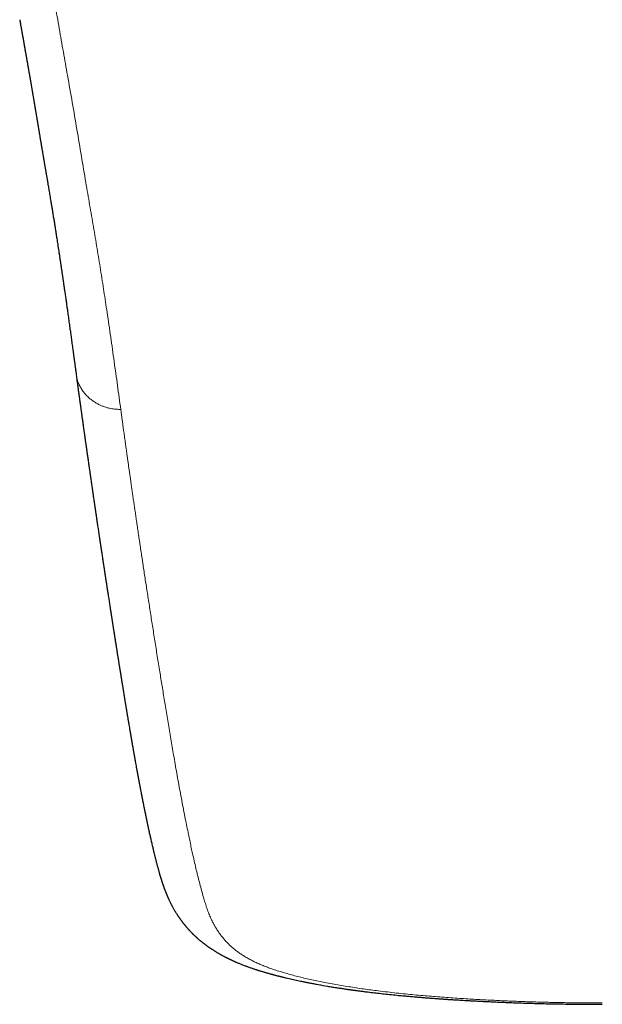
# Model space of a CAD drawing. Header units: millimetres. Extents: x 8 to 776, y 12 to 553.
# Tile 10 of 56: x 384 to 402, y 129 to 160. Entities that reach past the tile are written whole.
import ezdxf

# ---------------------------------------------------------------- set-up
doc = ezdxf.new("R2010")
doc.units = ezdxf.units.MM

msp = doc.modelspace()

# ---------------------------------------------------------------- linework, layer by layer
at = {"color": 8, "linetype": 'Continuous', "lineweight": 0}
for points, knots in [([(385.013, 162.814), (385.048, 162.56), (385.116, 162.051), (385.23, 161.295), (385.351, 160.545), (385.478, 159.802), (385.608, 159.065), (385.745, 158.29), (385.889, 157.48), (386.034, 156.635), (386.174, 155.799), (386.306, 155.014), (386.433, 154.277), (386.551, 153.588), (386.666, 152.906), (386.776, 152.23), (386.88, 151.56), (386.986, 150.858), (387.093, 150.123), (387.201, 149.359), (387.306, 148.603), (387.374, 148.106), (387.408, 147.858)], [0, 0, 0, 0, 0.0466768, 0.0933453, 0.140008, 0.1866672, 0.2333239, 0.2799787, 0.3349632, 0.3899477, 0.4449349, 0.4999284, 0.5465963, 0.5932692, 0.6399459, 0.686625, 0.7333043, 0.7799812, 0.8349873, 0.8899895, 0.9449922, 1, 1, 1, 1]), ([(387.408, 147.858), (387.393, 147.859), (387.36, 147.86), (387.306, 147.862), (387.241, 147.867), (387.165, 147.875), (387.076, 147.89), (386.986, 147.911), (386.895, 147.939), (386.806, 147.974), (386.711, 148.017), (386.613, 148.072), (386.514, 148.138), (386.416, 148.215), (386.323, 148.305), (386.238, 148.405), (386.166, 148.512), (386.108, 148.622), (386.064, 148.729), (386.033, 148.833), (386.014, 148.913), (386.009, 148.958), (386.008, 148.97)], [0, 0, 0, 0, 0.021388, 0.047605, 0.078965, 0.115963, 0.159261, 0.209619, 0.252458, 0.299875, 0.351915, 0.408421, 0.469013, 0.533142, 0.600231, 0.669946, 0.739216, 0.805061, 0.867395, 0.925941, 0.980449, 1, 1, 1, 1]), ([(402.5, 129.25), (402.497, 129.25), (402.489, 129.25), (402.475, 129.25), (402.457, 129.25), (402.431, 129.25), (402.397, 129.25), (402.354, 129.25), (402.299, 129.25), (402.231, 129.25), (402.15, 129.251), (402.058, 129.251), (401.955, 129.252), (401.845, 129.253), (401.728, 129.254), (401.603, 129.255), (401.469, 129.257), (401.327, 129.259), (401.175, 129.262), (401.017, 129.265), (400.853, 129.269), (400.685, 129.273), (400.509, 129.278), (400.324, 129.283), (400.127, 129.29), (399.918, 129.297), (399.696, 129.305), (399.466, 129.315), (399.227, 129.326), (398.979, 129.338), (398.728, 129.351), (398.473, 129.365), (398.217, 129.38), (397.953, 129.397), (397.681, 129.416), (397.411, 129.436), (397.143, 129.458), (396.878, 129.48), (396.606, 129.505), (396.329, 129.532), (396.048, 129.561), (395.762, 129.593), (395.494, 129.626), (395.245, 129.658), (395.015, 129.689), (394.784, 129.723), (394.552, 129.759), (394.321, 129.797), (394.089, 129.837), (393.866, 129.879), (393.653, 129.921), (393.449, 129.964), (393.248, 130.008), (393.05, 130.055), (392.857, 130.104), (392.669, 130.155), (392.488, 130.207), (392.312, 130.261), (392.151, 130.315), (392.004, 130.368), (391.871, 130.42), (391.743, 130.474), (391.622, 130.529), (391.507, 130.586), (391.392, 130.648), (391.279, 130.715), (391.167, 130.786), (391.064, 130.859), (390.963, 130.938), (390.865, 131.022), (390.77, 131.111), (390.683, 131.203), (390.603, 131.297), (390.529, 131.392), (390.461, 131.488), (390.398, 131.586), (390.341, 131.686), (390.279, 131.802), (390.217, 131.935), (390.155, 132.087), (390.098, 132.244), (390.046, 132.405), (389.994, 132.58), (389.94, 132.772), (389.884, 132.981), (389.829, 133.196), (389.775, 133.418), (389.722, 133.647), (389.68, 133.833), (389.649, 133.972), (389.629, 134.064), (389.609, 134.157), (389.589, 134.25), (389.569, 134.345), (389.55, 134.438), (389.52, 134.582), (389.48, 134.776), (389.428, 135.037), (389.374, 135.311), (389.32, 135.598), (389.266, 135.884), (389.214, 136.169), (389.164, 136.452), (389.114, 136.735), (389.066, 137.009), (389.02, 137.275), (388.976, 137.532), (388.933, 137.788), (388.891, 138.042), (388.849, 138.294), (388.809, 138.54), (388.769, 138.778), (388.732, 139.009), (388.695, 139.239), (388.658, 139.466), (388.62, 139.699), (388.582, 139.938), (388.543, 140.184), (388.504, 140.426), (388.466, 140.665), (388.429, 140.901), (388.392, 141.134), (388.356, 141.364), (388.321, 141.591), (388.286, 141.815), (388.252, 142.035), (388.219, 142.252), (388.186, 142.465), (388.154, 142.675), (388.123, 142.881), (388.092, 143.084), (388.062, 143.287), (388.031, 143.488), (388.002, 143.689), (387.972, 143.886), (387.944, 144.079), (387.916, 144.267), (387.89, 144.446), (387.865, 144.616), (387.841, 144.776), (387.819, 144.933), (387.796, 145.087), (387.775, 145.236), (387.754, 145.382), (387.734, 145.524), (387.713, 145.665), (387.694, 145.803), (387.674, 145.94), (387.655, 146.072), (387.637, 146.2), (387.62, 146.324), (387.603, 146.444), (387.587, 146.559), (387.571, 146.67), (387.557, 146.776), (387.542, 146.878), (387.529, 146.975), (387.516, 147.067), (387.504, 147.152), (387.493, 147.232), (387.483, 147.307), (387.473, 147.379), (387.464, 147.448), (387.455, 147.514), (387.446, 147.577), (387.438, 147.636), (387.431, 147.689), (387.424, 147.738), (387.418, 147.782), (387.413, 147.822), (387.409, 147.847), (387.408, 147.858)], [0, 0, 0, 0, 0.000164, 0.000398, 0.000701, 0.001073, 0.001676, 0.002403, 0.003253, 0.004436, 0.005795, 0.007333, 0.009047, 0.010939, 0.012866, 0.014946, 0.017182, 0.019572, 0.022116, 0.024815, 0.027501, 0.030324, 0.033283, 0.036379, 0.039612, 0.043189, 0.046918, 0.050799, 0.05483, 0.059012, 0.063343, 0.067563, 0.071915, 0.076403, 0.081027, 0.085791, 0.090246, 0.094823, 0.099525, 0.104351, 0.109295, 0.114355, 0.119523, 0.123658, 0.127856, 0.13212, 0.136452, 0.140856, 0.145339, 0.149905, 0.154041, 0.158234, 0.162478, 0.166768, 0.171102, 0.175401, 0.179745, 0.184135, 0.18858, 0.192402, 0.19628, 0.200224, 0.204223, 0.208254, 0.212311, 0.217127, 0.221986, 0.226892, 0.231854, 0.237584, 0.243394, 0.249284, 0.255253, 0.261296, 0.267295, 0.27335, 0.27946, 0.285626, 0.294542, 0.30359, 0.312776, 0.322099, 0.331558, 0.342967, 0.354566, 0.366354, 0.378333, 0.390504, 0.402866, 0.407578, 0.412317, 0.417083, 0.421877, 0.426697, 0.431494, 0.43604, 0.448444, 0.46071, 0.474758, 0.488618, 0.50229, 0.515772, 0.529064, 0.542166, 0.555077, 0.566932, 0.578624, 0.590153, 0.60152, 0.612726, 0.623771, 0.634038, 0.644162, 0.654144, 0.663984, 0.673683, 0.68434, 0.694821, 0.705127, 0.715257, 0.725211, 0.734991, 0.744595, 0.754025, 0.76328, 0.77236, 0.781266, 0.789997, 0.798553, 0.806935, 0.815142, 0.823174, 0.831402, 0.839438, 0.847282, 0.854934, 0.862395, 0.869664, 0.876121, 0.882418, 0.888556, 0.894536, 0.900356, 0.906017, 0.911519, 0.916863, 0.92229, 0.927542, 0.93262, 0.937524, 0.942253, 0.946808, 0.951188, 0.955394, 0.959426, 0.963283, 0.966965, 0.970473, 0.973621, 0.976613, 0.979451, 0.982133, 0.98466, 0.987206, 0.989573, 0.99176, 0.993767, 0.995595, 0.997243, 0.998711, 1, 1, 1, 1])]:
    msp.add_open_spline(points, degree=3, knots=knots, dxfattribs=at)
at = {"color": 7, "linetype": 'Continuous', "lineweight": 30}
for points, knots in [([(384.24, 160.078), (384.241, 160.075), (384.243, 160.062), (384.247, 160.042), (384.251, 160.018), (384.254, 160), (384.259, 159.972), (384.266, 159.935), (384.274, 159.889), (384.281, 159.849), (384.287, 159.815), (384.293, 159.783), (384.298, 159.752), (384.306, 159.709), (384.315, 159.656), (384.326, 159.593), (384.338, 159.528), (384.35, 159.462), (384.361, 159.396), (384.372, 159.332), (384.383, 159.272), (384.393, 159.216), (384.402, 159.164), (384.411, 159.113), (384.42, 159.064), (384.427, 159.022), (384.434, 158.986), (384.439, 158.953), (384.446, 158.917), (384.452, 158.881), (384.458, 158.844), (384.464, 158.81), (384.47, 158.779), (384.475, 158.752), (384.479, 158.73), (384.482, 158.713), (384.484, 158.698), (384.486, 158.685), (384.489, 158.671), (384.491, 158.657), (384.494, 158.641), (384.497, 158.622), (384.501, 158.599), (384.506, 158.572), (384.512, 158.541), (384.518, 158.506), (384.524, 158.467), (384.531, 158.429), (384.537, 158.393), (384.543, 158.36), (384.549, 158.327), (384.554, 158.297), (384.559, 158.271), (384.562, 158.25), (384.566, 158.23), (384.569, 158.211), (384.573, 158.189), (384.577, 158.165), (384.582, 158.138), (384.587, 158.108), (384.592, 158.075), (384.599, 158.039), (384.606, 157.997), (384.614, 157.951), (384.621, 157.909), (384.627, 157.871), (384.632, 157.841), (384.637, 157.813), (384.641, 157.791), (384.644, 157.774), (384.646, 157.761), (384.648, 157.749), (384.65, 157.739), (384.652, 157.727), (384.655, 157.709), (384.66, 157.681), (384.666, 157.646), (384.672, 157.607), (384.679, 157.567), (384.686, 157.524), (384.693, 157.485), (384.698, 157.452), (384.703, 157.424), (384.708, 157.395), (384.713, 157.367), (384.717, 157.341), (384.721, 157.317), (384.724, 157.297), (384.727, 157.28), (384.731, 157.26), (384.735, 157.236), (384.74, 157.203), (384.747, 157.165), (384.753, 157.125), (384.76, 157.085), (384.766, 157.047), (384.772, 157.012), (384.777, 156.98), (384.782, 156.952), (384.787, 156.925), (384.791, 156.899), (384.795, 156.874), (384.8, 156.846), (384.805, 156.814), (384.812, 156.775), (384.819, 156.733), (384.826, 156.688), (384.834, 156.642), (384.842, 156.594), (384.85, 156.544), (384.859, 156.495), (384.866, 156.449), (384.873, 156.409), (384.88, 156.369), (384.887, 156.326), (384.895, 156.277), (384.904, 156.224), (384.913, 156.169), (384.922, 156.115), (384.931, 156.066), (384.938, 156.022), (384.944, 155.985), (384.95, 155.953), (384.955, 155.922), (384.96, 155.891), (384.966, 155.858), (384.972, 155.821), (384.979, 155.78), (384.987, 155.736), (384.995, 155.688), (385.003, 155.639), (385.011, 155.591), (385.019, 155.545), (385.026, 155.504), (385.033, 155.466), (385.039, 155.428), (385.046, 155.385), (385.055, 155.336), (385.064, 155.283), (385.073, 155.229), (385.082, 155.177), (385.092, 155.12), (385.102, 155.061), (385.112, 154.998), (385.122, 154.938), (385.133, 154.875), (385.145, 154.805), (385.158, 154.728), (385.171, 154.648), (385.185, 154.564), (385.2, 154.475), (385.212, 154.403), (385.221, 154.352), (385.225, 154.324), (385.229, 154.3), (385.233, 154.279), (385.236, 154.261), (385.238, 154.247), (385.24, 154.235), (385.242, 154.223), (385.244, 154.209), (385.247, 154.191), (385.251, 154.168), (385.255, 154.141), (385.261, 154.11), (385.266, 154.076), (385.272, 154.037), (385.28, 153.99), (385.289, 153.933), (385.3, 153.869), (385.31, 153.804), (385.321, 153.738), (385.331, 153.671), (385.342, 153.603), (385.351, 153.545), (385.359, 153.498), (385.365, 153.462), (385.37, 153.43), (385.374, 153.402), (385.378, 153.377), (385.383, 153.348), (385.388, 153.312), (385.395, 153.267), (385.405, 153.204), (385.417, 153.124), (385.433, 153.026), (385.448, 152.927), (385.463, 152.827), (385.479, 152.725), (385.495, 152.619), (385.508, 152.531), (385.518, 152.462), (385.526, 152.411), (385.534, 152.36), (385.541, 152.308), (385.549, 152.258), (385.556, 152.21), (385.563, 152.165), (385.569, 152.121), (385.575, 152.08), (385.58, 152.045), (385.585, 152.014), (385.589, 151.986), (385.593, 151.958), (385.597, 151.93), (385.601, 151.9), (385.606, 151.867), (385.612, 151.83), (385.618, 151.789), (385.624, 151.743), (385.632, 151.693), (385.639, 151.639), (385.648, 151.581), (385.657, 151.517), (385.667, 151.449), (385.677, 151.376), (385.687, 151.305), (385.697, 151.236), (385.707, 151.167), (385.716, 151.102), (385.725, 151.039), (385.739, 150.937), (385.759, 150.793), (385.785, 150.606), (385.806, 150.455), (385.822, 150.339), (385.833, 150.261), (385.844, 150.181), (385.855, 150.1), (385.867, 150.015), (385.879, 149.926), (385.892, 149.832), (385.903, 149.754), (385.911, 149.694), (385.916, 149.654), (385.922, 149.615), (385.926, 149.58), (385.931, 149.546), (385.935, 149.514), (385.939, 149.484), (385.943, 149.46), (385.945, 149.444), (385.946, 149.432), (385.948, 149.423), (385.949, 149.412), (385.951, 149.396), (385.954, 149.376), (385.957, 149.352), (385.961, 149.324), (385.966, 149.29), (385.971, 149.249), (385.978, 149.202), (385.985, 149.15), (385.993, 149.092), (386.001, 149.032), (386.007, 148.991), (386.009, 148.971)], [0, 0, 0, 0, 0.000567, 0.002568, 0.004236, 0.005572, 0.006694, 0.010907, 0.014422, 0.017681, 0.02036, 0.022823, 0.025357, 0.028138, 0.033391, 0.038559, 0.043951, 0.049655, 0.055254, 0.060617, 0.065711, 0.070602, 0.074709, 0.07913, 0.083446, 0.087367, 0.089937, 0.092684, 0.095752, 0.099142, 0.10203, 0.10508, 0.107855, 0.110232, 0.112018, 0.113486, 0.114638, 0.115714, 0.116888, 0.11816, 0.119531, 0.120999, 0.12311, 0.125418, 0.128064, 0.131072, 0.134443, 0.138176, 0.140894, 0.143776, 0.146775, 0.149454, 0.151706, 0.153532, 0.154932, 0.15667, 0.15858, 0.160704, 0.163043, 0.165597, 0.168419, 0.171595, 0.175225, 0.179229, 0.183608, 0.186364, 0.189119, 0.191515, 0.193531, 0.194944, 0.196084, 0.19698, 0.197894, 0.198887, 0.199957, 0.202789, 0.206054, 0.20933, 0.212864, 0.216631, 0.220632, 0.223018, 0.225479, 0.228017, 0.230577, 0.232898, 0.234911, 0.236661, 0.238148, 0.239488, 0.241819, 0.244688, 0.248094, 0.251785, 0.255203, 0.258674, 0.26178, 0.264523, 0.266979, 0.26934, 0.271612, 0.273797, 0.275955, 0.278909, 0.282289, 0.286093, 0.290161, 0.294187, 0.298163, 0.302783, 0.30727, 0.31128, 0.31476, 0.317972, 0.321702, 0.326048, 0.330899, 0.335743, 0.340514, 0.345212, 0.34877, 0.352001, 0.354894, 0.357449, 0.360048, 0.36297, 0.366255, 0.369903, 0.373665, 0.378088, 0.382449, 0.386748, 0.390856, 0.394509, 0.397699, 0.40093, 0.40472, 0.409125, 0.413983, 0.418757, 0.423404, 0.427924, 0.433861, 0.43938, 0.444583, 0.449894, 0.456431, 0.463271, 0.470426, 0.477974, 0.485997, 0.494495, 0.497292, 0.49981, 0.502006, 0.503883, 0.505438, 0.506674, 0.507722, 0.508743, 0.510007, 0.511514, 0.513625, 0.516081, 0.518882, 0.522028, 0.525518, 0.529232, 0.534986, 0.540821, 0.546736, 0.552731, 0.558807, 0.564963, 0.571072, 0.574683, 0.577943, 0.580851, 0.583407, 0.585613, 0.587689, 0.59132, 0.595404, 0.599942, 0.608614, 0.617558, 0.626775, 0.63583, 0.645189, 0.654874, 0.664885, 0.669487, 0.674154, 0.678886, 0.683685, 0.688437, 0.692844, 0.696891, 0.701157, 0.704932, 0.708218, 0.711012, 0.713514, 0.716106, 0.718641, 0.721366, 0.724451, 0.727899, 0.73171, 0.736019, 0.740714, 0.745795, 0.751258, 0.75678, 0.763793, 0.770558, 0.777076, 0.783785, 0.790209, 0.796349, 0.802205, 0.807926, 0.825258, 0.843052, 0.860942, 0.868494, 0.876002, 0.883468, 0.891147, 0.899267, 0.907828, 0.91683, 0.926273, 0.930173, 0.934128, 0.937852, 0.941245, 0.944305, 0.947665, 0.950507, 0.95283, 0.954635, 0.955342, 0.956091, 0.957224, 0.958751, 0.960673, 0.962988, 0.965699, 0.968804, 0.972835, 0.977382, 0.982445, 0.988023, 0.994117, 1, 1, 1, 1]), ([(386.007, 148.97), (386.008, 148.961), (386.013, 148.922), (386.022, 148.855), (386.034, 148.772), (386.044, 148.693), (386.055, 148.619), (386.064, 148.55), (386.073, 148.484), (386.082, 148.422), (386.09, 148.364), (386.097, 148.311), (386.103, 148.263), (386.109, 148.22), (386.115, 148.182), (386.119, 148.15), (386.123, 148.122), (386.126, 148.099), (386.129, 148.081), (386.131, 148.066), (386.132, 148.053), (386.135, 148.036), (386.137, 148.017), (386.141, 147.993), (386.145, 147.965), (386.149, 147.935), (386.154, 147.901), (386.159, 147.864), (386.164, 147.823), (386.17, 147.78), (386.18, 147.711), (386.193, 147.617), (386.21, 147.497), (386.223, 147.4), (386.234, 147.326), (386.24, 147.278), (386.247, 147.229), (386.254, 147.181), (386.261, 147.134), (386.267, 147.091), (386.272, 147.052), (386.277, 147.018), (386.281, 146.988), (386.285, 146.962), (386.288, 146.94), (386.291, 146.92), (386.294, 146.899), (386.298, 146.87), (386.303, 146.834), (386.309, 146.79), (386.316, 146.744), (386.323, 146.695), (386.33, 146.644), (386.337, 146.592), (386.345, 146.536), (386.354, 146.477), (386.363, 146.414), (386.372, 146.346), (386.383, 146.273), (386.394, 146.197), (386.403, 146.129), (386.412, 146.072), (386.418, 146.027), (386.424, 145.983), (386.43, 145.941), (386.436, 145.903), (386.44, 145.872), (386.444, 145.846), (386.447, 145.827), (386.449, 145.809), (386.451, 145.795), (386.453, 145.783), (386.455, 145.774), (386.456, 145.763), (386.458, 145.75), (386.46, 145.733), (386.463, 145.713), (386.467, 145.69), (386.473, 145.646), (386.482, 145.584), (386.493, 145.506), (386.503, 145.44), (386.511, 145.383), (386.519, 145.332), (386.526, 145.28), (386.534, 145.224), (386.543, 145.165), (386.552, 145.103), (386.561, 145.038), (386.57, 144.979), (386.577, 144.929), (386.583, 144.89), (386.588, 144.855), (386.593, 144.823), (386.597, 144.795), (386.601, 144.771), (386.604, 144.751), (386.606, 144.735), (386.608, 144.721), (386.61, 144.707), (386.613, 144.69), (386.616, 144.669), (386.619, 144.646), (386.623, 144.619), (386.627, 144.59), (386.632, 144.56), (386.636, 144.53), (386.641, 144.499), (386.651, 144.431), (386.663, 144.347), (386.678, 144.247), (386.69, 144.169), (386.702, 144.09), (386.711, 144.023), (386.719, 143.97), (386.725, 143.932), (386.731, 143.894), (386.737, 143.855), (386.742, 143.815), (386.748, 143.777), (386.754, 143.74), (386.759, 143.708), (386.763, 143.679), (386.767, 143.654), (386.769, 143.635), (386.771, 143.622), (386.773, 143.613), (386.774, 143.606), (386.775, 143.599), (386.776, 143.59), (386.778, 143.578), (386.781, 143.562), (386.784, 143.539), (386.788, 143.512), (386.793, 143.482), (386.799, 143.442), (386.806, 143.393), (386.816, 143.327), (386.827, 143.255), (386.838, 143.178), (386.849, 143.105), (386.86, 143.036), (386.87, 142.971), (386.879, 142.91), (386.888, 142.854), (386.895, 142.805), (386.902, 142.761), (386.908, 142.721), (386.913, 142.686), (386.918, 142.655), (386.922, 142.631), (386.924, 142.613), (386.926, 142.6), (386.928, 142.589), (386.93, 142.578), (386.932, 142.565), (386.934, 142.548), (386.937, 142.528), (386.941, 142.504), (386.945, 142.478), (386.949, 142.451), (386.954, 142.422), (386.958, 142.392), (386.964, 142.353), (386.972, 142.303), (386.981, 142.243), (386.99, 142.183), (386.999, 142.124), (387.008, 142.068), (387.018, 142.005), (387.029, 141.935), (387.04, 141.859), (387.052, 141.786), (387.061, 141.724), (387.069, 141.675), (387.075, 141.637), (387.08, 141.601), (387.086, 141.567), (387.09, 141.537), (387.094, 141.513), (387.097, 141.494), (387.1, 141.477), (387.102, 141.459), (387.106, 141.438), (387.109, 141.414), (387.114, 141.387), (387.118, 141.358), (387.123, 141.326), (387.129, 141.289), (387.136, 141.246), (387.143, 141.2), (387.15, 141.155), (387.157, 141.111), (387.163, 141.069), (387.171, 141.021), (387.179, 140.969), (387.188, 140.913), (387.196, 140.86), (387.204, 140.808), (387.212, 140.756), (387.221, 140.703), (387.228, 140.658), (387.233, 140.623), (387.237, 140.598), (387.241, 140.574), (387.244, 140.553), (387.247, 140.537), (387.249, 140.523), (387.251, 140.514), (387.252, 140.505), (387.253, 140.498), (387.255, 140.488), (387.257, 140.474), (387.26, 140.454), (387.264, 140.429), (387.269, 140.4), (387.274, 140.366), (387.28, 140.328), (387.286, 140.287), (387.293, 140.243), (387.3, 140.2), (387.307, 140.159), (387.313, 140.119), (387.32, 140.074), (387.328, 140.025), (387.336, 139.971), (387.344, 139.922), (387.351, 139.877), (387.358, 139.836), (387.364, 139.799), (387.37, 139.764), (387.38, 139.697), (387.39, 139.635), (387.4, 139.576), (387.403, 139.554), (387.407, 139.531), (387.41, 139.509), (387.414, 139.488), (387.417, 139.469), (387.419, 139.453), (387.421, 139.44), (387.423, 139.43), (387.425, 139.419), (387.427, 139.407), (387.429, 139.39), (387.433, 139.371), (387.436, 139.347), (387.441, 139.32), (387.446, 139.29), (387.452, 139.254), (387.458, 139.213), (387.465, 139.17), (387.472, 139.127), (387.481, 139.075), (387.49, 139.014), (387.502, 138.945), (387.512, 138.879), (387.522, 138.821), (387.53, 138.771), (387.537, 138.729), (387.543, 138.69), (387.549, 138.654), (387.555, 138.622), (387.559, 138.593), (387.564, 138.567), (387.568, 138.543), (387.572, 138.519), (387.576, 138.493), (387.581, 138.464), (387.586, 138.432), (387.592, 138.396), (387.598, 138.357), (387.605, 138.315), (387.613, 138.269), (387.621, 138.221), (387.63, 138.17), (387.639, 138.117), (387.648, 138.062), (387.658, 137.998), (387.671, 137.926), (387.681, 137.862), (387.689, 137.815), (387.694, 137.788), (387.698, 137.763), (387.702, 137.742), (387.705, 137.725), (387.707, 137.711), (387.709, 137.699), (387.712, 137.685), (387.714, 137.67), (387.717, 137.653), (387.721, 137.633), (387.724, 137.61), (387.729, 137.585), (387.733, 137.558), (387.738, 137.531), (387.748, 137.473), (387.763, 137.385), (387.778, 137.297), (387.789, 137.239), (387.794, 137.21), (387.799, 137.181), (387.804, 137.152), (387.809, 137.123), (387.814, 137.094), (387.819, 137.065), (387.824, 137.04), (387.827, 137.018), (387.831, 137.001), (387.833, 136.987), (387.835, 136.976), (387.837, 136.966), (387.839, 136.955), (387.841, 136.941), (387.844, 136.924), (387.848, 136.904), (387.852, 136.882), (387.856, 136.857), (387.861, 136.829), (387.866, 136.8), (387.875, 136.752), (387.887, 136.688), (387.899, 136.621), (387.908, 136.57), (387.915, 136.533), (387.921, 136.496), (387.928, 136.462), (387.934, 136.429), (387.939, 136.4), (387.944, 136.376), (387.947, 136.356), (387.95, 136.34), (387.954, 136.322), (387.957, 136.303), (387.961, 136.281), (387.966, 136.257), (387.97, 136.232), (387.975, 136.207), (387.98, 136.179), (387.986, 136.149), (387.992, 136.116), (387.999, 136.083), (388.005, 136.048), (388.012, 136.011), (388.019, 135.974), (388.027, 135.936), (388.034, 135.896), (388.042, 135.858), (388.048, 135.825), (388.054, 135.798), (388.058, 135.774), (388.062, 135.756), (388.064, 135.742), (388.066, 135.732), (388.068, 135.724), (388.07, 135.714), (388.072, 135.702), (388.075, 135.688), (388.078, 135.672), (388.081, 135.655), (388.085, 135.637), (388.089, 135.618), (388.092, 135.599), (388.098, 135.569), (388.106, 135.53), (388.116, 135.481), (388.125, 135.435), (388.134, 135.394), (388.141, 135.356), (388.148, 135.321), (388.155, 135.289), (388.161, 135.259), (388.167, 135.231), (388.172, 135.205), (388.176, 135.184), (388.18, 135.167), (388.183, 135.149), (388.188, 135.13), (388.192, 135.107), (388.198, 135.081), (388.204, 135.052), (388.21, 135.023), (388.216, 134.994), (388.222, 134.966), (388.227, 134.939), (388.234, 134.907), (388.242, 134.87), (388.25, 134.83), (388.258, 134.792), (388.265, 134.761), (388.271, 134.734), (388.276, 134.709), (388.282, 134.684), (388.291, 134.642), (388.303, 134.586), (388.318, 134.519), (388.332, 134.454), (388.346, 134.391), (388.361, 134.326), (388.377, 134.259), (388.392, 134.191), (388.407, 134.129), (388.42, 134.074), (388.431, 134.028), (388.442, 133.983), (388.453, 133.941), (388.463, 133.9), (388.473, 133.858), (388.484, 133.815), (388.496, 133.768), (388.509, 133.719), (388.522, 133.668), (388.535, 133.619), (388.547, 133.572), (388.559, 133.526), (388.571, 133.484), (388.581, 133.445), (388.591, 133.409), (388.601, 133.372), (388.611, 133.34), (388.618, 133.313), (388.624, 133.292), (388.63, 133.271), (388.636, 133.25), (388.643, 133.229), (388.649, 133.207), (388.656, 133.184), (388.663, 133.161), (388.67, 133.138), (388.676, 133.12), (388.681, 133.105), (388.685, 133.091), (388.69, 133.075), (388.696, 133.056), (388.703, 133.035), (388.71, 133.013), (388.717, 132.994), (388.723, 132.976), (388.728, 132.96), (388.733, 132.946), (388.738, 132.933), (388.742, 132.921), (388.746, 132.909), (388.75, 132.898), (388.754, 132.887), (388.758, 132.875), (388.763, 132.861), (388.769, 132.844), (388.776, 132.826), (388.783, 132.807), (388.79, 132.789), (388.796, 132.773), (388.802, 132.758), (388.808, 132.742), (388.814, 132.727), (388.821, 132.711), (388.828, 132.692), (388.837, 132.671), (388.847, 132.646), (388.858, 132.621), (388.868, 132.598), (388.877, 132.577), (388.885, 132.559), (388.893, 132.541), (388.901, 132.522), (388.912, 132.499), (388.925, 132.471), (388.939, 132.441), (388.954, 132.411), (388.967, 132.384), (388.981, 132.357), (388.994, 132.331), (389.008, 132.305), (389.023, 132.277), (389.041, 132.243), (389.062, 132.206), (389.084, 132.168), (389.103, 132.135), (389.12, 132.107), (389.137, 132.08), (389.155, 132.051), (389.17, 132.027), (389.183, 132.008), (389.191, 131.995), (389.198, 131.985), (389.204, 131.976), (389.21, 131.966), (389.217, 131.955), (389.226, 131.943), (389.234, 131.932), (389.241, 131.922), (389.246, 131.914), (389.251, 131.906), (389.256, 131.899), (389.262, 131.891), (389.268, 131.883), (389.275, 131.873), (389.283, 131.861), (389.293, 131.849), (389.303, 131.835), (389.313, 131.821), (389.323, 131.807), (389.334, 131.794), (389.345, 131.779), (389.359, 131.761), (389.373, 131.743), (389.387, 131.725), (389.399, 131.711), (389.408, 131.7), (389.416, 131.69), (389.422, 131.682), (389.429, 131.674), (389.436, 131.665), (389.445, 131.655), (389.456, 131.642), (389.467, 131.629), (389.477, 131.617), (389.487, 131.607), (389.496, 131.595), (389.508, 131.582), (389.521, 131.568), (389.535, 131.552), (389.547, 131.538), (389.559, 131.526), (389.568, 131.516), (389.577, 131.507), (389.585, 131.499), (389.592, 131.491), (389.6, 131.483), (389.608, 131.474), (389.619, 131.462), (389.632, 131.45), (389.644, 131.437), (389.656, 131.426), (389.666, 131.416), (389.676, 131.406), (389.688, 131.394), (389.701, 131.381), (389.715, 131.368), (389.727, 131.357), (389.739, 131.345), (389.751, 131.334), (389.764, 131.322), (389.779, 131.308), (389.797, 131.292), (389.819, 131.273), (389.844, 131.251), (389.868, 131.23), (389.887, 131.214), (389.901, 131.202), (389.913, 131.193), (389.927, 131.181), (389.942, 131.169), (389.959, 131.155), (389.975, 131.142), (389.991, 131.13), (390.008, 131.116), (390.028, 131.101), (390.05, 131.085), (390.07, 131.07), (390.089, 131.056), (390.106, 131.044), (390.122, 131.032), (390.139, 131.019), (390.159, 131.006), (390.178, 130.992), (390.194, 130.981), (390.208, 130.972), (390.222, 130.962), (390.239, 130.951), (390.259, 130.938), (390.285, 130.921), (390.317, 130.9), (390.35, 130.88), (390.38, 130.861), (390.408, 130.844), (390.439, 130.826), (390.47, 130.807), (390.498, 130.791), (390.524, 130.776), (390.549, 130.762), (390.579, 130.746), (390.61, 130.729), (390.639, 130.713), (390.664, 130.7), (390.684, 130.69), (390.701, 130.681), (390.715, 130.674), (390.731, 130.666), (390.75, 130.657), (390.772, 130.645), (390.796, 130.634), (390.819, 130.623), (390.838, 130.614), (390.856, 130.605), (390.876, 130.596), (390.9, 130.585), (390.925, 130.573), (390.949, 130.562), (390.971, 130.553), (390.991, 130.544), (391.01, 130.536), (391.037, 130.524), (391.07, 130.51), (391.112, 130.492), (391.154, 130.475), (391.202, 130.456), (391.254, 130.436), (391.3, 130.418), (391.343, 130.402), (391.383, 130.387), (391.427, 130.372), (391.475, 130.355), (391.523, 130.338), (391.568, 130.323), (391.607, 130.31), (391.642, 130.298), (391.675, 130.288), (391.711, 130.276), (391.747, 130.265), (391.782, 130.254), (391.817, 130.243), (391.856, 130.231), (391.9, 130.218), (391.946, 130.205), (391.991, 130.192), (392.035, 130.179), (392.075, 130.168), (392.108, 130.159), (392.137, 130.151), (392.166, 130.143), (392.199, 130.134), (392.236, 130.124), (392.274, 130.114), (392.311, 130.105), (392.345, 130.096), (392.375, 130.088), (392.399, 130.082), (392.417, 130.078), (392.433, 130.074), (392.457, 130.068), (392.491, 130.06), (392.538, 130.048), (392.602, 130.033), (392.681, 130.014), (392.771, 129.994), (392.862, 129.974), (392.953, 129.954), (393.032, 129.937), (393.098, 129.923), (393.147, 129.913), (393.188, 129.905), (393.221, 129.899), (393.251, 129.893), (393.286, 129.886), (393.33, 129.877), (393.385, 129.866), (393.449, 129.854), (393.519, 129.841), (393.665, 129.815), (393.833, 129.785), (394.022, 129.754), (394.155, 129.733), (394.283, 129.713), (394.383, 129.698), (394.456, 129.687), (394.505, 129.68), (394.552, 129.673), (394.593, 129.668), (394.626, 129.663), (394.649, 129.66), (394.667, 129.657), (394.684, 129.655), (394.706, 129.652), (394.734, 129.648), (394.772, 129.643), (394.819, 129.637), (394.873, 129.629), (394.93, 129.622), (394.989, 129.614), (395.048, 129.607), (395.154, 129.594), (395.308, 129.575), (395.513, 129.551), (395.726, 129.528), (395.947, 129.505), (396.148, 129.485), (396.328, 129.468), (396.483, 129.454), (396.634, 129.441), (396.778, 129.429), (396.911, 129.418), (397.034, 129.408), (397.145, 129.4), (397.246, 129.392), (397.337, 129.386), (397.411, 129.381), (397.47, 129.376), (397.515, 129.373), (397.556, 129.37), (397.592, 129.368), (397.623, 129.366), (397.647, 129.364), (397.661, 129.363), (397.671, 129.363), (397.681, 129.362), (397.696, 129.361), (397.718, 129.36), (397.747, 129.358), (397.787, 129.355), (397.841, 129.352), (397.911, 129.347), (397.993, 129.342), (398.087, 129.337), (398.19, 129.331), (398.302, 129.324), (398.422, 129.318), (398.553, 129.311), (398.694, 129.303), (398.846, 129.296), (399.005, 129.288), (399.171, 129.281), (399.343, 129.273), (399.525, 129.266), (399.717, 129.258), (399.922, 129.251), (400.142, 129.244), (400.376, 129.237), (400.621, 129.23), (400.877, 129.224), (401.143, 129.219), (401.415, 129.215), (401.691, 129.211), (401.972, 129.209), (402.242, 129.207), (402.419, 129.207), (402.5, 129.207)], [0, 0, 0, 0, 0.00104, 0.004244, 0.007282, 0.010153, 0.012859, 0.015399, 0.017773, 0.020082, 0.022209, 0.024154, 0.025917, 0.027498, 0.028896, 0.030084, 0.031098, 0.03194, 0.032609, 0.033112, 0.033589, 0.034096, 0.034899, 0.035773, 0.03677, 0.037899, 0.03916, 0.040527, 0.042021, 0.043642, 0.045378, 0.049657, 0.054108, 0.058729, 0.060506, 0.062307, 0.064132, 0.06598, 0.067756, 0.069365, 0.070807, 0.072084, 0.073242, 0.074218, 0.075012, 0.075688, 0.076464, 0.077356, 0.078912, 0.080571, 0.082316, 0.084146, 0.086061, 0.088026, 0.090097, 0.092334, 0.094739, 0.097313, 0.100055, 0.102965, 0.106044, 0.107724, 0.10945, 0.111202, 0.112818, 0.114259, 0.115527, 0.116391, 0.117151, 0.117805, 0.118354, 0.118797, 0.119135, 0.119482, 0.119991, 0.120631, 0.121404, 0.12231, 0.123344, 0.126458, 0.129435, 0.132275, 0.134112, 0.136032, 0.13807, 0.140227, 0.142501, 0.144894, 0.147404, 0.150033, 0.151707, 0.153234, 0.154614, 0.155845, 0.156927, 0.157861, 0.158647, 0.159237, 0.159718, 0.160269, 0.160942, 0.161738, 0.162657, 0.163698, 0.164852, 0.166031, 0.167215, 0.168404, 0.169597, 0.175289, 0.178264, 0.18131, 0.18445, 0.187687, 0.189171, 0.190674, 0.192197, 0.193739, 0.1953, 0.196871, 0.19833, 0.199613, 0.200751, 0.201744, 0.202591, 0.202977, 0.203323, 0.203629, 0.203896, 0.204183, 0.204609, 0.205306, 0.206206, 0.207309, 0.208547, 0.209772, 0.212125, 0.214406, 0.217642, 0.220723, 0.223648, 0.226418, 0.229032, 0.231491, 0.23379, 0.235725, 0.237491, 0.239087, 0.240514, 0.24177, 0.242858, 0.243439, 0.243956, 0.24441, 0.244802, 0.24528, 0.245954, 0.246825, 0.247794, 0.248857, 0.249969, 0.251128, 0.252336, 0.253593, 0.255956, 0.258449, 0.260901, 0.263281, 0.26559, 0.267826, 0.271045, 0.274121, 0.277148, 0.280138, 0.281691, 0.283233, 0.284764, 0.286181, 0.287422, 0.288487, 0.289192, 0.28983, 0.290572, 0.291438, 0.292427, 0.293518, 0.294728, 0.296057, 0.297506, 0.299385, 0.301336, 0.303225, 0.305052, 0.306817, 0.30852, 0.311007, 0.313349, 0.315545, 0.317648, 0.319819, 0.32207, 0.324402, 0.325451, 0.326515, 0.32753, 0.328412, 0.329162, 0.329659, 0.330074, 0.330407, 0.330678, 0.331011, 0.331666, 0.332511, 0.333546, 0.334772, 0.336188, 0.337793, 0.339589, 0.341468, 0.343283, 0.345035, 0.346723, 0.348347, 0.35077, 0.353036, 0.355145, 0.357043, 0.358793, 0.360393, 0.361847, 0.363255, 0.368894, 0.369851, 0.370813, 0.371779, 0.37275, 0.373698, 0.374524, 0.375185, 0.375731, 0.376162, 0.376557, 0.377082, 0.377787, 0.378643, 0.379652, 0.380812, 0.382124, 0.383589, 0.38548, 0.387363, 0.389208, 0.391014, 0.394141, 0.397143, 0.40002, 0.402772, 0.404692, 0.406537, 0.408251, 0.409822, 0.411251, 0.412516, 0.413644, 0.414636, 0.415602, 0.416804, 0.418078, 0.419492, 0.421056, 0.422769, 0.424632, 0.426644, 0.428798, 0.431052, 0.433398, 0.435837, 0.438368, 0.441851, 0.445495, 0.446888, 0.448131, 0.449225, 0.450169, 0.450909, 0.451521, 0.452042, 0.452633, 0.453313, 0.454083, 0.454943, 0.455991, 0.457148, 0.458374, 0.459596, 0.460813, 0.466186, 0.471468, 0.472785, 0.474102, 0.475419, 0.476738, 0.478057, 0.479376, 0.480696, 0.481935, 0.482878, 0.48366, 0.484282, 0.484742, 0.485139, 0.485662, 0.486314, 0.48708, 0.487971, 0.488987, 0.490129, 0.491395, 0.492785, 0.494209, 0.498002, 0.501613, 0.503385, 0.50511, 0.506788, 0.508419, 0.509941, 0.511299, 0.512491, 0.513311, 0.514034, 0.514812, 0.515719, 0.516754, 0.517895, 0.519085, 0.520248, 0.521385, 0.522961, 0.524483, 0.526004, 0.527651, 0.529428, 0.531122, 0.53292, 0.534822, 0.536817, 0.538278, 0.539568, 0.540688, 0.541636, 0.542173, 0.542634, 0.543019, 0.54342, 0.543994, 0.544743, 0.545455, 0.546275, 0.547186, 0.548092, 0.54898, 0.549849, 0.552379, 0.554736, 0.556918, 0.558927, 0.560763, 0.562449, 0.564009, 0.565445, 0.566835, 0.568084, 0.569191, 0.569884, 0.570718, 0.571694, 0.572811, 0.574097, 0.575528, 0.57699, 0.578408, 0.579782, 0.581114, 0.582401, 0.58455, 0.586564, 0.588416, 0.5901, 0.591306, 0.592437, 0.593698, 0.59513, 0.598554, 0.602043, 0.605184, 0.60826, 0.611543, 0.614922, 0.618343, 0.621767, 0.624183, 0.626575, 0.628855, 0.630975, 0.63299, 0.63509, 0.637299, 0.639651, 0.642274, 0.644914, 0.647446, 0.649872, 0.652237, 0.65455, 0.656432, 0.658247, 0.660061, 0.662023, 0.663095, 0.66414, 0.665154, 0.666137, 0.667161, 0.668306, 0.669361, 0.670502, 0.671623, 0.672572, 0.673197, 0.673807, 0.674557, 0.67545, 0.676497, 0.677514, 0.678439, 0.679274, 0.680017, 0.680668, 0.681244, 0.68182, 0.682363, 0.682875, 0.683354, 0.68389, 0.68456, 0.685315, 0.686192, 0.687098, 0.687904, 0.688609, 0.689361, 0.690029, 0.690716, 0.691424, 0.692244, 0.693231, 0.694385, 0.695599, 0.696652, 0.697539, 0.698342, 0.699144, 0.69997, 0.700887, 0.702294, 0.703703, 0.70503, 0.706275, 0.707465, 0.708593, 0.709718, 0.710952, 0.71238, 0.714277, 0.715993, 0.717571, 0.718691, 0.719835, 0.721067, 0.722496, 0.723151, 0.723714, 0.724181, 0.724572, 0.724961, 0.725457, 0.726047, 0.72658, 0.727043, 0.727387, 0.727673, 0.727994, 0.728351, 0.728745, 0.729176, 0.729696, 0.730265, 0.730884, 0.731546, 0.732143, 0.732753, 0.733363, 0.734194, 0.735112, 0.735895, 0.736537, 0.737064, 0.737452, 0.737826, 0.738183, 0.738555, 0.73903, 0.739601, 0.740244, 0.740805, 0.741265, 0.741721, 0.742314, 0.743042, 0.743757, 0.744389, 0.744937, 0.745401, 0.74581, 0.746189, 0.746537, 0.746864, 0.747275, 0.747789, 0.748412, 0.749019, 0.749533, 0.749961, 0.750378, 0.750909, 0.751553, 0.752174, 0.752706, 0.75315, 0.753711, 0.754262, 0.754855, 0.755596, 0.756486, 0.757629, 0.758622, 0.759451, 0.759834, 0.760273, 0.760808, 0.761439, 0.762068, 0.762748, 0.763278, 0.763873, 0.764661, 0.765462, 0.766218, 0.766899, 0.767469, 0.767967, 0.768594, 0.769344, 0.770027, 0.770559, 0.770956, 0.771446, 0.772005, 0.772643, 0.773402, 0.774579, 0.775779, 0.776618, 0.777462, 0.778441, 0.779443, 0.780389, 0.781005, 0.781715, 0.78267, 0.783647, 0.784486, 0.785186, 0.78578, 0.786212, 0.786601, 0.786995, 0.787521, 0.788185, 0.788905, 0.78952, 0.790021, 0.790475, 0.791005, 0.791662, 0.792368, 0.79301, 0.793586, 0.794096, 0.794561, 0.795038, 0.796207, 0.79713, 0.798199, 0.799389, 0.800643, 0.801957, 0.802863, 0.803713, 0.804844, 0.806013, 0.807149, 0.808207, 0.809151, 0.80983, 0.810589, 0.811438, 0.812264, 0.813022, 0.813779, 0.814634, 0.81564, 0.816658, 0.817654, 0.818627, 0.819514, 0.820247, 0.820746, 0.82135, 0.822083, 0.8229, 0.823694, 0.82446, 0.8252, 0.825848, 0.826338, 0.82667, 0.826973, 0.827355, 0.828118, 0.829079, 0.830237, 0.832049, 0.833865, 0.835666, 0.83745, 0.839218, 0.840326, 0.841272, 0.842052, 0.842665, 0.843175, 0.843782, 0.844671, 0.845723, 0.846938, 0.8483, 0.849691, 0.855167, 0.857619, 0.860071, 0.862397, 0.864547, 0.865454, 0.866326, 0.867164, 0.867928, 0.868536, 0.868903, 0.869175, 0.869467, 0.869841, 0.870297, 0.870996, 0.871828, 0.872791, 0.873807, 0.874834, 0.875873, 0.876924, 0.880347, 0.883889, 0.887548, 0.891322, 0.895207, 0.897811, 0.90046, 0.903054, 0.905472, 0.907715, 0.909784, 0.911625, 0.913306, 0.914828, 0.916193, 0.917015, 0.917767, 0.91845, 0.919063, 0.919602, 0.920004, 0.920221, 0.920333, 0.920484, 0.920734, 0.921099, 0.921572, 0.922153, 0.923116, 0.924279, 0.92564, 0.9272, 0.928959, 0.930779, 0.932771, 0.934937, 0.937277, 0.93979, 0.942477, 0.945171, 0.948019, 0.951022, 0.954181, 0.957495, 0.961179, 0.965037, 0.96907, 0.973277, 0.977657, 0.982212, 0.986665, 0.991271, 0.99603, 1, 1, 1, 1])]:
    msp.add_open_spline(points, degree=3, knots=knots, dxfattribs=at)

doc.saveas('drawing.dxf')
